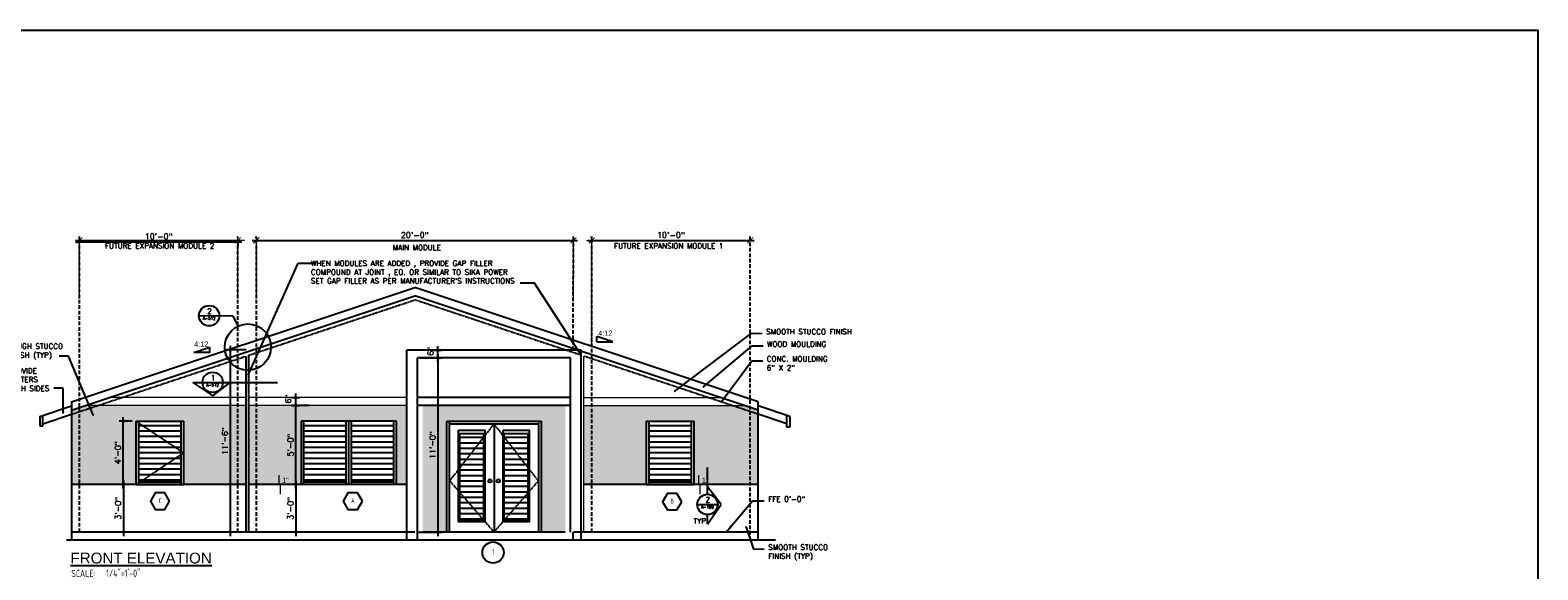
# Model space of a CAD drawing. Header units: inches. Extents: x -3803 to 30266, y -3756 to 4522.
# Tile 37 of 47: x 27056 to 28198, y 2833 to 3242. Entities that reach past the tile are written whole.
import ezdxf
from ezdxf.enums import TextEntityAlignment as Align

# ---------------------------------------------------------------- set-up
doc = ezdxf.new("R2010")
doc.units = ezdxf.units.IN
doc.header["$LTSCALE"] = 0.011
doc.header["$MEASUREMENT"] = 0
doc.header["$PDMODE"] = 1
doc.linetypes.add('DASHED', pattern=[0.75, 0.5, -0.25])
doc.layers.get('0').update_dxf_attribs({"linetype": 'CONTINUOUS'})
doc.layers.get('Defpoints').update_dxf_attribs({"linetype": 'CONTINUOUS'})
for name, color, linetype in [('a-door', 2, 'CONTINUOUS'), ('G-SYMB', 1, 'CONTINUOUS'), ('roof', 8, 'DASHED'), ('TEXT', 2, 'CONTINUOUS')]:
    doc.layers.add(name, color=color, linetype=linetype)
doc.layers.add('DIM', color=4, linetype='CONTINUOUS', lineweight=13)
doc.styles.add('LAR', font='arial.ttf', dxfattribs={"height": 0.25})
doc.styles.add('MED', font='archstyl.shx', dxfattribs={"width": 0.8, "height": 0.125})
doc.styles.add('ROMANS', font='romans.shx')
doc.styles.add('SMA', font='archstyl.shx', dxfattribs={"width": 0.8, "height": 0.0625})
doc.dimstyles.new('ANGEL', dxfattribs={"dimtxt": 4.375, "dimasz": 2, "dimexe": 3, "dimexo": 2, "dimgap": 1.5, "dimtad": 1, "dimdec": 0, "dimzin": 3, "dimdsep": 46, "dimlunit": 4, "dimtxsty": 'ROMANS', "dimblk": 'ARCHTICK', "dimcen": 0, "dimdle": 3, "dimclrd": 4, "dimclre": 4, "dimclrt": 2, "dimadec": 0, "dimazin": 0, "dimtfac": 1, "dimtdec": 0, "dimtmove": 1, "dimatfit": 3, "dimfxl": 1, "dimfrac": 2, "dimtolj": 1, "dimtzin": 0, "dimarcsym": 0})
doc.dimstyles.new('Copy of STANDARD', dxfattribs={"dimtxt": 8, "dimasz": 3, "dimexe": 3, "dimexo": 3, "dimgap": 3, "dimtad": 1, "dimrnd": 1, "dimzin": 3, "dimdsep": 46, "dimlunit": 4, "dimtxsty": 'Standard', "dimblk": 'ARCHTICK', "dimcen": 3, "dimdle": 3, "dimadec": 0, "dimazin": 0, "dimtfac": 1, "dimtix": 1, "dimtofl": 0, "dimtmove": 1, "dimatfit": 3, "dimfxl": 3, "dimtolj": 1, "dimtzin": 0, "dimlwd": -1, "dimlwe": -1, "dimarcsym": 0})

# ---------------------------------------------------------------- blocks, each defined once
blk = doc.blocks.new('_ArchTick')
at = {"color": 0, "linetype": 'ByBlock', "const_width": 0.15}
blk.add_lwpolyline([(-0.5, -0.5), (0.5, 0.5)], dxfattribs=at)
blk = doc.blocks.new('AINC-DOORID')
at = {"layer": 'G-SYMB'}
blk.add_circle((0, 0), 0.167, dxfattribs=at)
at = {"layer": 'G-SYMB', "color": 4, "linetype": 'Continuous', "style": 'SMA', "width": 0.75}
blk.add_attdef('DNUM', text='', height=0.0938, dxfattribs=at).set_placement((0.003, 0.01), align=Align.MIDDLE)
blk = doc.blocks.new('AINC-TITLE')
at = {"layer": 'G-SYMB', "color": 4, "linetype": 'Continuous', "style": 'MED', "width": 0.75}
blk.add_text('SCALE:', height=0.125, dxfattribs=at).set_placement((-0.88, -0.307))
at = {"layer": 'G-SYMB', "color": 1, "linetype": 'Continuous', "style": 'LAR'}
blk.add_attdef('%%UDRAWING-TITLE', (-0.895, -0.072), '', height=0.188, dxfattribs=at)
at = {"layer": 'G-SYMB', "color": 4, "linetype": 'Continuous', "style": 'MED', "width": 0.75}
blk.add_attdef('SCALE', (-0.277, -0.304), '', height=0.125, dxfattribs=at)
blk = doc.blocks.new('*D175')
at = {"layer": 'Defpoints', "color": 0, "ltscale": 10, "transparency": 16777216}
for p in [(27221.6, 2999.5), (27207.5, 2861.4), (27227.2, 2861.4)]:
    blk.add_point(p, dxfattribs=at)
at = {"layer": 'DIM', "color": 4, "lineweight": -2, "ltscale": 10, "transparency": 16777216}
for p, q in [((27219.6, 2999.5), (27204.5, 2999.5)), ((27207.5, 3002.5), (27207.5, 2858.4)), ((27225.2, 2861.4), (27204.5, 2861.4))]:
    blk.add_line(p, q, dxfattribs=at)
at = {"layer": 'DIM', "color": 4, "lineweight": -2, "ltscale": 10, "transparency": 16777216, "xscale": 2, "yscale": 2, "zscale": 2}
for p, rotation in [((27207.5, 2999.5), 90), ((27207.5, 2861.4), 270)]:
    blk.add_blockref('_ArchTick', p, dxfattribs=dict(at, rotation=rotation))
at = {"layer": 'DIM', "color": 2, "ltscale": 10, "transparency": 16777216, "insert": (27203.4, 2930.5), "char_height": 4.38, "attachment_point": 5, "rotation": 90, "style": 'ROMANS'}
blk.add_mtext('\\A1;11\'-6"', dxfattribs=at)
blk = doc.blocks.new('*D176')
at = {"layer": 'Defpoints', "color": 0, "ltscale": 10, "transparency": 16777216}
for p in [(27257.2, 2957.4), (27269.2, 2957.4), (27269.2, 2897.4)]:
    blk.add_point(p, dxfattribs=at)
at = {"layer": 'DIM', "color": 4, "lineweight": -2, "ltscale": 10, "transparency": 16777216}
for p, q in [((27257.2, 2894.4), (27257.2, 2960.4)), ((27267.2, 2957.4), (27254.2, 2957.4)), ((27267.2, 2897.4), (27254.2, 2897.4))]:
    blk.add_line(p, q, dxfattribs=at)
at = {"layer": 'DIM', "color": 4, "lineweight": -2, "ltscale": 10, "transparency": 16777216, "xscale": 2, "yscale": 2, "zscale": 2}
for p, rotation in [((27257.2, 2957.4), 90), ((27257.2, 2897.4), 270)]:
    blk.add_blockref('_ArchTick', p, dxfattribs=dict(at, rotation=rotation))
at = {"layer": 'DIM', "color": 2, "ltscale": 10, "transparency": 16777216, "insert": (27253.1, 2927.4), "char_height": 4.38, "attachment_point": 5, "rotation": 90, "style": 'ROMANS'}
blk.add_mtext('\\A1;5\'-0"', dxfattribs=at)
blk = doc.blocks.new('*D177')
at = {"layer": 'Defpoints', "color": 0, "ltscale": 10, "transparency": 16777216}
for p in [(27260.7, 2897.4), (27257.2, 2861.4), (27260.7, 2861.4)]:
    blk.add_point(p, dxfattribs=at)
at = {"layer": 'DIM', "color": 4, "lineweight": -2, "ltscale": 10, "transparency": 16777216}
for p, q in [((27258.7, 2897.4), (27254.2, 2897.4)), ((27257.2, 2900.4), (27257.2, 2858.4)), ((27258.7, 2861.4), (27254.2, 2861.4))]:
    blk.add_line(p, q, dxfattribs=at)
at = {"layer": 'DIM', "color": 4, "lineweight": -2, "ltscale": 10, "transparency": 16777216, "xscale": 2, "yscale": 2, "zscale": 2}
for p, rotation in [((27257.2, 2897.4), 90), ((27257.2, 2861.4), 270)]:
    blk.add_blockref('_ArchTick', p, dxfattribs=dict(at, rotation=rotation))
at = {"layer": 'DIM', "color": 2, "ltscale": 10, "transparency": 16777216, "insert": (27253.1, 2879.4), "char_height": 4.38, "attachment_point": 5, "rotation": 90, "style": 'ROMANS'}
blk.add_mtext('\\A1;3\'-0"', dxfattribs=at)
blk = doc.blocks.new('*D178')
at = {"layer": 'Defpoints', "color": 0, "ltscale": 10, "transparency": 16777216}
for p in [(27349.2, 2993.4), (27347.2, 2861.4), (27364.8, 2861.4)]:
    blk.add_point(p, dxfattribs=at)
at = {"layer": 'DIM', "color": 4, "lineweight": -2, "ltscale": 10, "transparency": 16777216}
for p, q in [((27351.2, 2993.4), (27367.8, 2993.4)), ((27364.8, 2996.4), (27364.8, 2858.4)), ((27349.2, 2861.4), (27367.8, 2861.4))]:
    blk.add_line(p, q, dxfattribs=at)
at = {"layer": 'DIM', "color": 4, "lineweight": -2, "ltscale": 10, "transparency": 16777216, "xscale": 2, "yscale": 2, "zscale": 2}
for p, rotation in [((27364.8, 2993.4), 90), ((27364.8, 2861.4), 270)]:
    blk.add_blockref('_ArchTick', p, dxfattribs=dict(at, rotation=rotation))
at = {"layer": 'DIM', "color": 2, "ltscale": 10, "transparency": 16777216, "insert": (27360.7, 2927.4), "char_height": 4.38, "attachment_point": 5, "rotation": 90, "style": 'ROMANS'}
blk.add_mtext('\\A1;11\'-0"', dxfattribs=at)
blk = doc.blocks.new('*D201')
at = {"layer": 'Defpoints', "color": 0, "ltscale": 10, "transparency": 16777216}
for p in [(27481.2, 3082.5), (27601.2, 3082.5), (27601.2, 3082.5)]:
    blk.add_point(p, dxfattribs=at)
at = {"layer": 'DIM', "color": 4, "lineweight": -2, "ltscale": 10, "transparency": 16777216}
for p, q in [((27481.2, 3084.5), (27481.2, 3085.5)), ((27601.2, 3084.5), (27601.2, 3085.5)), ((27478.2, 3082.5), (27604.2, 3082.5))]:
    blk.add_line(p, q, dxfattribs=at)
at = {"layer": 'DIM', "color": 4, "lineweight": -2, "ltscale": 10, "transparency": 16777216, "xscale": 2, "yscale": 2, "zscale": 2, "rotation": 180}
blk.add_blockref('_ArchTick', (27481.2, 3082.5), dxfattribs=at)
at = {"layer": 'DIM', "color": 4, "lineweight": -2, "ltscale": 10, "transparency": 16777216, "xscale": 2, "yscale": 2, "zscale": 2}
blk.add_blockref('_ArchTick', (27601.2, 3082.5), dxfattribs=at)
at = {"layer": 'DIM', "color": 2, "ltscale": 10, "transparency": 16777216, "insert": (27541.2, 3086.6), "char_height": 4.38, "attachment_point": 5, "style": 'ROMANS'}
blk.add_mtext('\\A1;10\'-0"', dxfattribs=at)
blk = doc.blocks.new('*D202')
at = {"layer": 'Defpoints', "color": 0, "ltscale": 10, "transparency": 16777216}
for p in [(27227.1, 3082.5), (27467.4, 3082.5), (27467.4, 3082.5)]:
    blk.add_point(p, dxfattribs=at)
at = {"layer": 'DIM', "color": 4, "lineweight": -2, "ltscale": 10, "transparency": 16777216}
for p, q in [((27227.1, 3084.5), (27227.1, 3085.5)), ((27467.4, 3084.5), (27467.4, 3085.5)), ((27224.1, 3082.5), (27470.4, 3082.5))]:
    blk.add_line(p, q, dxfattribs=at)
at = {"layer": 'DIM', "color": 4, "lineweight": -2, "ltscale": 10, "transparency": 16777216, "xscale": 2, "yscale": 2, "zscale": 2, "rotation": 180}
blk.add_blockref('_ArchTick', (27227.1, 3082.5), dxfattribs=at)
at = {"layer": 'DIM', "color": 4, "lineweight": -2, "ltscale": 10, "transparency": 16777216, "xscale": 2, "yscale": 2, "zscale": 2}
blk.add_blockref('_ArchTick', (27467.4, 3082.5), dxfattribs=at)
at = {"layer": 'DIM', "color": 2, "ltscale": 10, "transparency": 16777216, "insert": (27347.2, 3086.6), "char_height": 4.38, "attachment_point": 5, "style": 'ROMANS'}
blk.add_mtext('\\A1;20\'-0"', dxfattribs=at)
blk = doc.blocks.new('*D203')
at = {"layer": 'Defpoints', "color": 0, "ltscale": 10, "transparency": 16777216}
for p in [(27093.2, 3081.5), (27213.1, 3082.5), (27213.1, 3081.5)]:
    blk.add_point(p, dxfattribs=at)
at = {"layer": 'DIM', "color": 4, "lineweight": -2, "ltscale": 10, "transparency": 16777216}
for p, q in [((27093.2, 3083.5), (27093.2, 3084.5)), ((27090.2, 3081.5), (27216.1, 3081.5)), ((27213.1, 3080.5), (27213.1, 3078.5))]:
    blk.add_line(p, q, dxfattribs=at)
at = {"layer": 'DIM', "color": 4, "lineweight": -2, "ltscale": 10, "transparency": 16777216, "xscale": 2, "yscale": 2, "zscale": 2, "rotation": 180}
blk.add_blockref('_ArchTick', (27093.2, 3081.5), dxfattribs=at)
at = {"layer": 'DIM', "color": 4, "lineweight": -2, "ltscale": 10, "transparency": 16777216, "xscale": 2, "yscale": 2, "zscale": 2}
blk.add_blockref('_ArchTick', (27213.1, 3081.5), dxfattribs=at)
at = {"layer": 'DIM', "color": 2, "ltscale": 10, "transparency": 16777216, "insert": (27153.2, 3085.6), "char_height": 4.38, "attachment_point": 5, "style": 'ROMANS'}
blk.add_mtext('\\A1;10\'-0"', dxfattribs=at)
blk = doc.blocks.new('AINC-WINID')
at = {"layer": 'G-SYMB', "linetype": 'Continuous'}
blk.add_lwpolyline([(0.258, 20.267), (0.167, 20.423), (-0.013, 20.423), (-0.103, 20.267), (-0.013, 20.111), (0.167, 20.111)], close=True, dxfattribs=at)
at = {"layer": 'G-SYMB', "color": 4, "linetype": 'Continuous', "style": 'SMA', "width": 0.75}
blk.add_attdef('WNUM', text='', height=0.0938, dxfattribs=at).set_placement((0.079, 20.275), align=Align.MIDDLE)
blk = doc.blocks.new('*D204')
at = {"layer": 'Defpoints', "color": 0, "ltscale": 10, "transparency": 16777216}
for p in [(27135.2, 2897.6), (27126.6, 2861.4), (27135.2, 2861.4)]:
    blk.add_point(p, dxfattribs=at)
at = {"layer": 'DIM', "color": 4, "lineweight": -2, "ltscale": 10, "transparency": 16777216}
for p, q in [((27133.2, 2897.6), (27123.6, 2897.6)), ((27126.6, 2900.6), (27126.6, 2858.4)), ((27133.2, 2861.4), (27123.6, 2861.4))]:
    blk.add_line(p, q, dxfattribs=at)
at = {"layer": 'DIM', "color": 4, "lineweight": -2, "ltscale": 10, "transparency": 16777216, "xscale": 2, "yscale": 2, "zscale": 2}
for p, rotation in [((27126.6, 2897.6), 90), ((27126.6, 2861.4), 270)]:
    blk.add_blockref('_ArchTick', p, dxfattribs=dict(at, rotation=rotation))
at = {"layer": 'DIM', "color": 2, "ltscale": 10, "transparency": 16777216, "insert": (27122.5, 2879.5), "char_height": 4.38, "attachment_point": 5, "rotation": 90, "style": 'ROMANS'}
blk.add_mtext('\\A1;3\'-0"', dxfattribs=at)
blk = doc.blocks.new('*D205')
at = {"layer": 'Defpoints', "color": 0, "ltscale": 10, "transparency": 16777216}
for p in [(27126.4, 2945.6), (27135.2, 2945.6), (27135.2, 2897.6)]:
    blk.add_point(p, dxfattribs=at)
at = {"layer": 'DIM', "color": 4, "lineweight": -2, "ltscale": 10, "transparency": 16777216}
for p, q in [((27126.4, 2894.6), (27126.4, 2948.6)), ((27133.2, 2945.6), (27123.4, 2945.6)), ((27133.2, 2897.6), (27123.4, 2897.6))]:
    blk.add_line(p, q, dxfattribs=at)
at = {"layer": 'DIM', "color": 4, "lineweight": -2, "ltscale": 10, "transparency": 16777216, "xscale": 2, "yscale": 2, "zscale": 2}
for p, rotation in [((27126.4, 2945.6), 90), ((27126.4, 2897.6), 270)]:
    blk.add_blockref('_ArchTick', p, dxfattribs=dict(at, rotation=rotation))
at = {"layer": 'DIM', "color": 2, "ltscale": 10, "transparency": 16777216, "insert": (27122.3, 2921.6), "char_height": 4.38, "attachment_point": 5, "rotation": 90, "style": 'ROMANS'}
blk.add_mtext('\\A1;4\'-0"', dxfattribs=at)
blk = doc.blocks.new('*D206')
at = {"layer": 'Defpoints', "color": 0, "ltscale": 10, "transparency": 16777216}
for p in [(27359.5, 2999.4), (27359.5, 2993.4), (27364.8, 2999.4)]:
    blk.add_point(p, dxfattribs=at)
at = {"layer": 'DIM', "color": 4, "lineweight": -2, "ltscale": 10, "transparency": 16777216}
for p, q in [((27361.5, 2999.4), (27367.8, 2999.4)), ((27361.5, 2993.4), (27367.8, 2993.4)), ((27364.8, 2990.4), (27364.8, 3002.4))]:
    blk.add_line(p, q, dxfattribs=at)
at = {"layer": 'DIM', "color": 4, "lineweight": -2, "ltscale": 10, "transparency": 16777216, "xscale": 2, "yscale": 2, "zscale": 2}
for p, rotation in [((27364.8, 2999.4), 90), ((27364.8, 2993.4), 270)]:
    blk.add_blockref('_ArchTick', p, dxfattribs=dict(at, rotation=rotation))
at = {"layer": 'DIM', "color": 2, "ltscale": 10, "transparency": 16777216, "insert": (27359.1, 2998.4), "char_height": 4.38, "attachment_point": 5, "rotation": 90, "style": 'ROMANS'}
blk.add_mtext('\\A1;6"', dxfattribs=at)
blk = doc.blocks.new('*D207')
at = {"layer": 'Defpoints', "color": 0, "ltscale": 10, "transparency": 16777216}
for p in [(27251.9, 2963.4), (27257.2, 2963.4), (27251.9, 2957.4)]:
    blk.add_point(p, dxfattribs=at)
at = {"layer": 'DIM', "color": 4, "lineweight": -2, "ltscale": 10, "transparency": 16777216}
for p, q in [((27253.9, 2963.4), (27260.2, 2963.4)), ((27257.2, 2954.4), (27257.2, 2966.4)), ((27253.9, 2957.4), (27260.2, 2957.4))]:
    blk.add_line(p, q, dxfattribs=at)
at = {"layer": 'DIM', "color": 4, "lineweight": -2, "ltscale": 10, "transparency": 16777216, "xscale": 2, "yscale": 2, "zscale": 2}
for p, rotation in [((27257.2, 2963.4), 90), ((27257.2, 2957.4), 270)]:
    blk.add_blockref('_ArchTick', p, dxfattribs=dict(at, rotation=rotation))
at = {"layer": 'DIM', "color": 2, "ltscale": 10, "transparency": 16777216, "insert": (27251.4, 2962.4), "char_height": 4.38, "attachment_point": 5, "rotation": 90, "style": 'ROMANS'}
blk.add_mtext('\\A1;6"', dxfattribs=at)
blk = doc.blocks.new('typical interior floor plan')
at = {"layer": 'TEXT', "color": 9, "ltscale": 10, "annotation_type": 0, "has_hookline": 1, "hookline_direction": 0, "text_width": 86.1}
blk.add_leader([(-39.6, 113.9), (-19.6, 100.6), (1.6, 100.7)], dimstyle='Copy of STANDARD', override={"dimasz": 6, "dimtad": 0}, dxfattribs=at)

msp = doc.modelspace()

# ---------------------------------------------------------------- hatches: boundary and pattern name
at = {"ltscale": 10}
h = msp.add_hatch(dxfattribs=at)
h.set_pattern_fill('AR-SAND', color=1, scale=6)
h.set_pattern_definition([(37.5, (0, 0), (-0.37796, 11.5609426), [0, -9.12, 0, -10.2, 0, -9.75]), (7.5, (0, 0), (10.61866, 16.932876), [0, -4.92, 0, -8.22, 0, -3.15]), (327.5, (-7.38, 0), (18.684851, 0.0339543), [0, -3, 0, -10.8, 0, -14.1]), (317.5, (-7.38, 0), (18.03676, 5.266053), [0, -1.5, 0, -7.08, 0, -8.1])])
h.paths.add_polyline_path([(27341.2451179, 2897.4353276), (27341.2451179, 2957.4353276), (27221.2451179, 2957.4353276), (27221.2451179, 2897.4353276), (27260.7126581, 2897.4353276), (27261.2451179, 2945.4353276), (27333.2451179, 2945.4353276), (27333.2451179, 2897.4353276)])
h.paths.add_polyline_path([(27353.2451179, 2957.4353276), (27461.2451179, 2957.4353276), (27461.2451179, 2861.4353276), (27442.8603441, 2861.4353276), (27442.8603441, 2945.4353276), (27371.6244135, 2945.4353276), (27371.6244135, 2861.4353276), (27353.2451179, 2861.4353276)])
h.paths.add_polyline_path([(27596.7319508, 2957.4353276), (27475.2451179, 2957.4353276), (27475.2451179, 2897.4353276), (27522.7821685, 2897.4353276), (27522.7821685, 2945.4353276), (27558.7821685, 2945.4353276), (27558.7821685, 2897.4353276), (27607.2451179, 2897.4353276), (27607.2451179, 2953.9309386)])
h.paths.add_polyline_path([(27219.2451179, 2957.4353276), (27097.7582849, 2957.4353276), (27087.2451179, 2953.9309386), (27087.2451179, 2897.4353276), (27136.2451179, 2897.4353276), (27136.2451179, 2945.4353276), (27172.2451179, 2945.4353276), (27172.2451179, 2897.4353276), (27219.2451179, 2897.4353276)])
at = {"layer": 'a-door'}
h = msp.add_hatch(dxfattribs=at)
h.set_pattern_fill('LINE', color=256, scale=33)
h.set_pattern_definition([(0, (2432.356, 223.908), (0, 4.125), [])])
h.paths.add_polyline_path([(27138.2451179, 2943.2862816), (27170.2451179, 2943.2862816), (27170.2451179, 2899.4353276), (27138.2451179, 2899.4353276)])
h = msp.add_hatch(dxfattribs=at)
h.set_pattern_fill('LINE', color=256, scale=33)
h.set_pattern_definition([(0, (2642.54, 223.908), (0, 4.125), [])])
h.paths.add_polyline_path([(27295.2451179, 2945.4353276), (27263.2451179, 2945.4353276), (27263.2451179, 2899.4353276), (27295.2451179, 2899.4353276)])
h = msp.add_hatch(dxfattribs=at)
h.set_pattern_fill('LINE', color=256, scale=33)
h.set_pattern_definition([(0, (2606.54, 223.908), (0, 4.125), [])])
h.paths.add_polyline_path([(27331.2451179, 2945.4353276), (27299.2451179, 2945.4353276), (27299.2451179, 2899.4353276), (27331.2451179, 2899.4353276)])
h = msp.add_hatch(dxfattribs=at)
h.set_pattern_fill('LINE', color=256, scale=33)
h.set_pattern_definition([(0, (2689.6726, 247.908), (0, 4.125), [])])
h.paths.add_polyline_path([(27399.3045001, 2936.2561759), (27381.4479175, 2936.2561759), (27381.4479175, 2870.1114693), (27399.3045001, 2870.1114693)])
h.paths.add_polyline_path([(27432.9197264, 2936.136243), (27415.0631438, 2936.136243), (27415.0631438, 2870.1114693), (27432.9197264, 2870.1114693)])
h = msp.add_hatch(dxfattribs=at)
h.set_pattern_fill('LINE', color=256, scale=33)
h.set_pattern_definition([(0, (2818.893, 223.908), (0, 4.125), [])])
h.paths.add_polyline_path([(27524.7821685, 2943.2862816), (27556.7821685, 2943.2862816), (27556.7821685, 2899.4353276), (27524.7821685, 2899.4353276)])

# ---------------------------------------------------------------- linework, layer by layer
at = {"color": 4, "ltscale": 10}
for p, q in [((27087.2451179, 2960.255494), (27347.2451179, 3046.9221606)), ((27219.2451179, 2997.9309386), (27347.2451179, 3040.5976053)), ((27607.2451179, 2960.255494), (27347.2451179, 3046.9221606)), ((27475.2451179, 2997.9309386), (27347.2451179, 3040.5976053)), ((27087.2451179, 2953.9309386), (27219.2451179, 2997.9309386)), ((27219.2451179, 2994.768661), (27219.2451179, 2861.4353276)), ((27221.2451179, 2995.4353276), (27221.2451179, 2861.4353276)), ((27607.2451179, 2953.9309386), (27475.2451179, 2997.9309386)), ((27087.2451179, 2960.255494), (27087.2451179, 2855.4353276)), ((27465.2451179, 2963.4353276), (27349.2451179, 2963.4353276)), ((27607.2451179, 2855.4353276), (27607.2451179, 2960.255494)), ((27063.2451179, 2949.0932163), (27063.2451179, 2949.0932163)), ((27465.2451179, 2957.4353276), (27349.2451179, 2957.4353276)), ((27631.2451179, 2949.0932163), (27631.2451179, 2949.0932163)), ((27063.2451179, 2941.0363557), (27063.2451179, 2941.0363557)), ((27219.2451179, 2897.4353276), (27087.2451179, 2897.4353276)), ((27341.2451179, 2897.4353276), (27221.2451179, 2897.4353276)), ((27607.2451179, 2897.4353276), (27475.2451179, 2897.4353276)), ((27467.2451179, 2855.4353276), (27467.2451179, 2861.4353276))]:
    msp.add_line(p, q, dxfattribs=at)
at = {"color": 1, "ltscale": 10}
for p, q in [((27183.8139834, 3025.5004587), (27209.3567747, 3025.4138912)), ((27209.3008354, 3025.467182), (27213.14558, 3017.4026606)), ((27485.130085, 3005.7417364), (27485.130085, 3009.7417364)), ((27497.130085, 3005.7417364), (27485.130085, 3009.7417364)), ((27485.130085, 3005.7417364), (27497.130085, 3005.7417364)), ((27179.9446174, 2997.4828939), (27191.9446174, 3001.4828939)), ((27191.9446174, 2997.4828939), (27179.9446174, 2997.4828939)), ((27191.9446174, 2997.4828939), (27191.9446174, 3001.4828939)), ((27179.1085547, 2974.9394645), (27243.2264026, 2974.9394645)), ((27179.1085547, 2974.9394645), (27194.1547128, 2964.7273824)), ((27186.4041906, 2974.9394645), (27201.8576787, 2974.9394645)), ((27194.1547128, 2964.7273824), (27207.4627773, 2974.9394645)), ((27568.975837, 2890.105564), (27568.975837, 2910.4157012)), ((27568.975837, 2890.105564), (27568.975837, 2895.7106626)), ((27579.1879191, 2882.4025981), (27568.975837, 2895.7106626)), ((27561.249093, 2882.3788199), (27576.7025811, 2882.3788199)), ((27568.975837, 2867.35644), (27579.1879191, 2882.4025981)), ((27568.975837, 2867.35644), (27568.975837, 2874.6520759))]:
    msp.add_line(p, q, dxfattribs=at)
at = {"color": 5, "ltscale": 10}
for p, q in [((27473.2451179, 2999.4353276), (27341.2451179, 2999.4353276)), ((27341.2451179, 2855.4353276), (27341.2451179, 2999.4353276)), ((27465.2451179, 2993.4353276), (27349.2451179, 2993.4353276)), ((27349.2451179, 2855.4353276), (27349.2451179, 2993.4353276)), ((27465.2451179, 2861.4353276), (27465.2451179, 2993.4353276)), ((27473.2451179, 2855.4353276), (27473.2451179, 2999.4353276)), ((27461.2451179, 2861.4353276), (27353.2451179, 2861.4353276))]:
    msp.add_line(p, q, dxfattribs=at)
at = {"ltscale": 10}
msp.add_line((27467.2451179, 2987.4353276), (27467.2451179, 2987.4353276), dxfattribs=at)
at = {"color": 3, "ltscale": 10}
for p, q in [((27063.1290601, 2949.1650075), (27063.1834395, 2942.0609158)), ((27063.1296164, 2949.0923322), (27087.2451179, 2957.0932163)), ((27065.5113178, 2942.0787349), (27065.5098082, 2949.8820167)), ((27065.5110382, 2943.5239678), (27087.2451179, 2950.768661)), ((27631.3687419, 2949.0520083), (27607.2451179, 2957.0932163)), ((27628.9794106, 2943.5238967), (27607.2451179, 2950.768661)), ((27628.9789179, 2940.9772816), (27628.9806341, 2949.8480442)), ((27631.3687419, 2949.0520083), (27631.3067962, 2940.9594625)), ((27063.1834395, 2942.0609158), (27065.5113178, 2942.0787349)), ((27631.3067962, 2940.9594625), (27628.9789179, 2940.9772816))]:
    msp.add_line(p, q, dxfattribs=at)
at = {"color": 6, "ltscale": 10}
msp.add_line((27620.4926456, 2855.4353276), (27083.4572879, 2855.4353276), dxfattribs=at)
at = {"color": 1, "ltscale": 10}
for centre, radius in [((27191.4847882, 3025.447168), 7.7267441), ((27220.8151328, 3001.6741029), 17.4988448), ((27194.1309347, 2974.9394645), 7.7267441), ((27568.975837, 2882.3788199), 7.7267441)]:
    msp.add_circle(centre, radius, dxfattribs=at)
at = {"layer": 'a-door'}
for p, q in [((27136.2451179, 2897.4353276), (27136.2451179, 2945.4353276)), ((27136.2451179, 2945.4353276), (27172.2451179, 2945.4353276)), ((27138.2451179, 2897.4353276), (27138.2451179, 2945.4353276)), ((27170.2451179, 2897.4353276), (27170.2451179, 2945.4353276)), ((27172.2451179, 2897.4353276), (27172.2451179, 2945.4353276)), ((27333.2451179, 2945.4353276), (27261.2451179, 2945.4353276)), ((27261.2451179, 2945.4353276), (27261.2451179, 2897.4353276)), ((27263.2451179, 2897.4353276), (27263.2451179, 2945.4353276)), ((27295.2451179, 2897.4353276), (27295.2451179, 2945.4353276)), ((27297.2451179, 2897.4353276), (27297.2451179, 2945.4353276)), ((27297.2451179, 2897.4353276), (27297.2451179, 2945.4353276)), ((27299.2451179, 2897.4353276), (27299.2451179, 2945.4353276)), ((27331.2451179, 2897.4353276), (27331.2451179, 2945.4353276)), ((27333.2451179, 2945.4353276), (27333.2451179, 2897.4353276)), ((27522.7821685, 2897.4353276), (27522.7821685, 2945.4353276)), ((27522.7821685, 2945.4353276), (27558.7821685, 2945.4353276)), ((27524.7821685, 2897.4353276), (27524.7821685, 2945.4353276)), ((27556.7821685, 2897.4353276), (27556.7821685, 2945.4353276)), ((27558.7821685, 2897.4353276), (27558.7821685, 2945.4353276)), ((27136.2451179, 2897.4353276), (27172.2451179, 2897.4353276)), ((27138.2451179, 2899.4353276), (27170.2451179, 2899.4353276)), ((27263.2451179, 2899.4353276), (27295.2451179, 2899.4353276)), ((27299.2451179, 2899.4353276), (27331.2451179, 2899.4353276)), ((27522.7821685, 2897.4353276), (27558.7821685, 2897.4353276)), ((27524.7821685, 2899.4353276), (27556.7821685, 2899.4353276))]:
    msp.add_line(p, q, dxfattribs=at)
at = {"layer": 'a-door', "color": 2, "linetype": 'Continuous', "lineweight": -3}
for p, q in [((27371.6244135, 2945.4353276), (27442.8603441, 2945.4353276)), ((27371.6298916, 2861.4353276), (27371.6298916, 2945.4353276)), ((27373.6298916, 2861.4353276), (27373.6298916, 2945.4353276)), ((27373.6298916, 2943.4353276), (27440.8603441, 2943.4353276)), ((27407.2451179, 2943.4353276), (27407.2451179, 2861.4353276)), ((27440.8603441, 2945.4353276), (27440.8603441, 2861.4353276)), ((27442.8603441, 2945.4353276), (27442.8603441, 2861.4353276))]:
    msp.add_line(p, q, dxfattribs=at)
for points in [[(27380.4479175, 2938.6096373), (27400.3045001, 2938.6096373), (27400.3045001, 2869.1114693), (27380.4479175, 2869.1114693)], [(27381.4479175, 2936.2561759), (27399.3045001, 2936.2561759), (27399.3045001, 2870.1114693), (27381.4479175, 2870.1114693)], [(27414.0631438, 2938.7714285), (27433.9197264, 2938.7714285), (27433.9197264, 2869.1114693), (27414.0631438, 2869.1114693)], [(27415.0631438, 2936.136243), (27432.9197264, 2936.136243), (27432.9197264, 2870.1114693), (27415.0631438, 2870.1114693)]]:
    msp.add_lwpolyline(points, close=True, dxfattribs=at)
for centre in [(27404.1787434, 2900.2269846), (27410.5574656, 2900.2269846)]:
    msp.add_circle(centre, 1.3187073, dxfattribs=at)
at = {"layer": 'Defpoints', "ltscale": 10}
msp.add_lwpolyline([(26234.5080867, 3241.8957062), (28197.926591, 3241.8957062), (28197.926591, 184.7981224), (26234.5080867, 182.4597098)], close=True, dxfattribs=at)
at = {"layer": 'DIM', "color": 4, "ltscale": 10}
for p, q in [((27093.2451179, 3038.5534463), (27093.2451179, 3085.5092873)), ((27213.2451179, 3038.5534463), (27213.2451179, 3085.5092873)), ((27227.2451179, 3038.5534463), (27227.2451179, 3085.5092873)), ((27467.3791707, 3038.5411529), (27467.3791707, 3085.4969939)), ((27481.2328245, 3038.5411529), (27481.2328245, 3085.4969939)), ((27481.2451179, 3002.4353276), (27481.2451179, 3085.4969939)), ((27218.2451179, 3082.5092873), (27090.2451179, 3082.5092873)), ((27224.0987716, 3082.5092873), (27470.3914641, 3082.5092873)), ((27477.289153, 3082.4969939), (27604.2751841, 3082.4969939)), ((27473.2451179, 2861.4353276), (27473.2451179, 2995.4353276)), ((27475.2451179, 2861.4353276), (27475.2451179, 2994.768661)), ((27219.2451179, 2963.4353276), (27115.7582849, 2963.4353276)), ((27341.2451179, 2963.4353276), (27221.2451179, 2963.4353276)), ((27475.2451179, 2963.4353276), (27578.7319508, 2963.4353276)), ((27219.2451179, 2957.4353276), (27097.7582849, 2957.4353276)), ((27341.2451179, 2957.4353276), (27221.2451179, 2957.4353276)), ((27475.2451179, 2957.4353276), (27596.7319508, 2957.4353276))]:
    msp.add_line(p, q, dxfattribs=at)
at = {"layer": 'DIM', "ltscale": 10}
for p, q in [((27244.4955584, 2897.4353276), (27244.4955584, 2904.6039474)), ((27562.4977761, 2897.4353276), (27562.4977761, 2904.6039474)), ((27245.4955584, 2890.2667079), (27245.4955584, 2897.4353276)), ((27563.4977761, 2890.2667079), (27563.4977761, 2897.4353276))]:
    msp.add_line(p, q, dxfattribs=at)
at = {"layer": 'roof', "ltscale": 500}
for p, q in [((27093.2451179, 2861.4353276), (27093.2451179, 3085.5092873)), ((27213.2451179, 2861.4353276), (27213.2451179, 3085.5092873)), ((27227.2451179, 2861.4353276), (27227.2451179, 3085.5092873)), ((27467.2451179, 2999.4353276), (27467.3791707, 3085.4969939)), ((27481.2451179, 2861.4353276), (27481.2451179, 3085.4969939)), ((27601.2451179, 2855.4353276), (27601.2451179, 3085.2021239))]:
    msp.add_line(p, q, dxfattribs=at)
at = {"layer": 'roof', "ltscale": 53}
for p, q in [((27221.2451179, 2995.4353276), (27347.2451179, 3037.4353276)), ((27473.2451179, 2995.4353276), (27347.2451179, 3037.4353276)), ((27087.2451179, 2950.768661), (27219.2451179, 2994.768661)), ((27607.2451179, 2950.768661), (27475.2451179, 2994.768661)), ((27407.2451179, 2943.4353276), (27373.6298916, 2900.3530241)), ((27440.8603441, 2900.2143332), (27407.2451179, 2943.4353276)), ((27373.6298916, 2900.3530241), (27407.2451179, 2861.4353276)), ((27407.2451179, 2861.4353276), (27440.8603441, 2900.2143332)), ((27347.2451179, 2861.4353276), (27087.2451179, 2861.4353276)), ((27607.2451179, 2861.4353276), (27467.2451179, 2861.4353276))]:
    msp.add_line(p, q, dxfattribs=at)
msp.add_lwpolyline([(27136.2451179, 2945.4353276), (27172.2451179, 2921.4353276), (27136.2451179, 2897.4353276)], dxfattribs=at)

# ---------------------------------------------------------------- block references
msp.add_blockref('typical interior floor plan', (26973.8675674, 2741.3570161))
for name, p, xscale, yscale, zscale, values in [('AINC-WINID', (27151.1365449, 2069.7202612), 40.22379667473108, 40.22379667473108, 40.22379667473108, {'WNUM': 'C'}), ('AINC-WINID', (27297.1365449, 2069.7202612), 40.22379667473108, 40.22379667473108, 40.22379667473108, {'WNUM': 'A'}), ('AINC-WINID', (27539.1365449, 2069.2570961), 40.22379667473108, 40.22379667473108, 40.22379667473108, {'WNUM': 'B'}), ('AINC-DOORID', (27406.5129599, 2845.9555625), 48.29248555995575, 48.29248555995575, 48.29248555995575, {'DNUM': '1'})]:
    msp.add_blockref(name, p, dxfattribs=dict(xscale=xscale, yscale=yscale, zscale=zscale)).add_auto_attribs(values)
at = {"layer": 'DIM', "color": 4, "ltscale": 10, "xscale": 4.5, "yscale": 4.5, "zscale": 4.5, "rotation": 180}
for p in [(27093.2451179, 3082.5092873), (27213.0987716, 3082.5092873), (27227.0987716, 3082.5092873)]:
    msp.add_blockref('_ArchTick', p, dxfattribs=at)
at = {"layer": 'DIM', "color": 4, "ltscale": 10, "xscale": 4.5, "yscale": 4.5, "zscale": 4.5}
for p in [(27213.2451179, 3082.5092873), (27227.2451179, 3082.5092873), (27467.3914641, 3082.5092873), (27481.2451179, 3082.5092873), (27601.2751841, 3082.4969939)]:
    msp.add_blockref('_ArchTick', p, dxfattribs=at)
at = {"layer": 'DIM', "xscale": 43.66204933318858, "yscale": 43.66204933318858, "zscale": 43.66204933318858}
msp.add_blockref('AINC-TITLE', (27125.5038244, 2840.7875046), dxfattribs=at).add_auto_attribs({'%%UDRAWING-TITLE': '%%UFRONT ELEVATION', 'SCALE': '1/4"=1\'-0"'})

# ---------------------------------------------------------------- texts
at = {"layer": 'TEXT', "color": 2}
for s, insert, char_height, width, attachment_point in [('{\\Fromans|c0;FUTURE EXPANSION MODULE 2}', (27112.5506138, 3080.4395695), 4.000692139, 137.254255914, 1), ('{\\Fromans|c0;MAIN MODULE}', (27330.4847623, 3079.0704553), 4.000692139, 137.254255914, 1), ('{\\Fromans|c0;FUTURE EXPANSION MODULE 1}', (27498.1615845, 3080.3536383), 4.000692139, 137.254255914, 1), ("{\\Fromans|c0;WHEN MODULES ARE ADDED , PROVIDE GAP FILLER COMPOUND AT JOINT , EQ. OR SIMILAR TO SIKA POWER SET GAP FILLER AS PER MANUFACTURER'S INSTRUCTIONS}", (27268.5817384, 3067.1439793), 4.0006921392, 171.070528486, 1), ('{\\Fromans|c0;2}', (27190.0462791, 3030.8844545), 4.000692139, 137.254255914, 1), ('{\\Fromans|c0;A-512}', (27186.6104421, 3024.5565839), 2.159637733, 74.092047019, 1), ('{\\Fromans|c0;SMOOTH STUCCO FINISH}', (27613.4153101, 3015.3505653), 4.000692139, 137.254255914, 1), ('{\\Fromans|c0;ROUGH STUCCO\\PFINISH (TYP)}', (27038.5803768, 3004.2782728), 4.000692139, 137.254255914, 1), ('{\\fTechnic|b0|i0|c2|p2;4:12}', (27180.1547468, 3005.940066), 4.000692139, 137.254255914, 1), ('{\\fTechnic|b0|i0|c2|p2;4:12}', (27496.9199556, 3014.1989084), 4.000692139, 137.254255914, 3), ('{\\Fromans|c0;WOOD MOULDING}', (27614.0369019, 3005.9192172), 4.000692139, 137.254255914, 1), ('{\\Fromans|c0;CONC. MOULDING\\P6" X 2"}', (27613.834314, 2994.6801332), 4.000692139, 137.254255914, 1), ('\\pxql;{\\Fromans|c0;PROVIDE\\PGUTTERS\\PBOTH SIDES}', (27175.909856, 2985.7080835), 4.000692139, 137.254255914, 3), ('{\\Fromans|c0;A-512}', (27189.2565886, 2974.0488804), 2.159637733, 74.092047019, 1), ('{\\Fromans|c0;1}', (27192.6924256, 2980.376751), 4.000692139, 137.254255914, 1), ('{\\fTechnic|b0|i0|c2|p2;1"}', (27246.7534481, 2902.6860259), 4.000692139, 137.254255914, 1), ('{\\fTechnic|b0|i0|c2|p2;1"}', (27564.7556657, 2902.6860259), 4.000692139, 137.254255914, 1), ('{\\Fromans|c0;A-100}', (27564.101491, 2881.4882359), 2.159637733, 74.092047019, 1), ('{\\Fromans|c0;Z}', (27567.537328, 2887.8161065), 4.000692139, 137.254255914, 1), ('{\\Fromans|c0;FFE 0\'-0"}', (27614.9194512, 2888.4859339), 4.000692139, 137.254255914, 1), ('{\\Fromans|c0;TYP}', (27558.3375899, 2871.8229285), 4.000692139, 137.254255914, 1), ('{\\Fromans|c0;SMOOTH STUCCO\\PFINISH (TYP)}', (27614.9741511, 2851.918757), 4.000692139, 137.254255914, 1)]:
    msp.add_mtext(s, dxfattribs=dict(at, insert=insert, char_height=char_height, width=width, attachment_point=attachment_point))

# ---------------------------------------------------------------- dimensions: what is measured, and where the dimension line sits
at = {"layer": 'DIM', "ltscale": 10}
for base, p1, p2, picture, middle in [((27213.0987716, 3081.4794165), (27093.2451179, 3081.4794165), (27213.0987716, 3082.5092873), '*D203', (27153.1719447, 3085.5835832)), ((27467.3791707, 3082.5092873), (27227.0987716, 3082.5092873), (27467.3791707, 3082.5092873), '*D202', (27347.2389712, 3086.613454)), ((27601.2451179, 3082.4969939), (27481.2451179, 3082.4969939), (27601.2451179, 3082.4969939), '*D201', (27541.2451179, 3086.6011606))]:
    dim = msp.add_linear_dim(base=base, p1=p1, p2=p2, dimstyle='ANGEL', dxfattribs=at)
    dim.commit()
    dim.dimension.update_dxf_attribs({"geometry": picture, "text_midpoint": middle})
for base, p1, p2, picture, middle in [((27207.4627773, 2861.4353276), (27221.5609148, 2999.5464321), (27227.2451179, 2861.4353276), '*D175', (27203.3586106, 2930.4908799)), ((27364.797415, 2861.4353276), (27349.2451179, 2993.4353276), (27347.2451179, 2861.4353276), '*D178', (27360.6932483, 2927.4353276)), ((27257.1544551, 2957.4353276), (27269.2193746, 2897.4353276), (27269.2193746, 2957.4353276), '*D176', (27253.0502884, 2927.4353276)), ((27126.4110864, 2945.644906), (27135.2451179, 2897.644906), (27135.2451179, 2945.644906), '*D205', (27122.3069197, 2921.644906)), ((27126.5545673, 2861.4353276), (27135.2451179, 2897.644906), (27135.2451179, 2861.4353276), '*D204', (27122.4504007, 2879.5401168)), ((27257.1544551, 2861.4353276), (27260.7126581, 2897.4353276), (27260.7126581, 2861.4353276), '*D177', (27253.0502884, 2879.4353276))]:
    dim = msp.add_linear_dim(base=base, p1=p1, p2=p2, angle=90, dimstyle='ANGEL', dxfattribs=at)
    dim.commit()
    dim.dimension.update_dxf_attribs({"geometry": picture, "text_midpoint": middle})
for base, p1, p2, picture, middle in [((27364.8168951, 2999.4353276), (27359.5212664, 2993.4353276), (27359.5212664, 2999.4353276), '*D206', (27363.181006, 2998.3947026)), ((27257.1544551, 2963.4353276), (27251.8588265, 2957.4353276), (27251.8588265, 2963.4353276), '*D207', (27255.518566, 2962.3947026))]:
    dim = msp.add_linear_dim(base=base, p1=p1, p2=p2, angle=90, dimstyle='ANGEL', dxfattribs=at)
    dim.commit()
    dim.dimension.update_dxf_attribs({"geometry": picture, "text_midpoint": middle, "dimtype": 160})

# ---------------------------------------------------------------- leaders
at = {"layer": 'TEXT', "color": 9, "ltscale": 10, "annotation_type": 0, "has_hookline": 1, "hookline_direction": 0, "horizontal_direction": (-1, 0, 0)}
msp.add_leader([(27221.0906399, 2980.459447), (27258.9723049, 3065.2750283), (27270.022481, 3065.2750283)], dimstyle='Copy of STANDARD', override={"dimasz": 6, "dimtad": 0}, dxfattribs=at)
at = {"layer": 'TEXT', "color": 9, "ltscale": 10, "annotation_type": 0, "has_hookline": 1, "hookline_direction": 0}
msp.add_leader([(27473.2451179, 2995.4353276), (27438.0189396, 3050.0909904), (27426.9687634, 3050.0909904)], dimstyle='Copy of STANDARD', override={"dimasz": 6, "dimtad": 0}, dxfattribs=at)
for points, override, text_width in [([(27544.1817937, 2968.2089383), (27602.135314, 3011.9794924), (27610.4153101, 3012.1024467)], {"dimasz": 6, "dimtad": 0, "dimldrblk": 'DotSmall'}, 72.583986), ([(27103.6333303, 2950.2861124), (27084.9572744, 2994.8596271), (27077.965797, 2994.8596271)], {"dimasz": 6, "dimtad": 0, "dimldrblk": 'DotSmall'}, 46.4842325), ([(27566.0386416, 2971.5053344), (27602.7569058, 3002.5481443), (27611.0369019, 3002.6710986)], {"dimasz": 6, "dimtad": 0, "dimldrblk": 'DotSmall'}, 49.9133972), ([(27579.8916309, 2960.7360093), (27602.5543179, 2991.3090603), (27610.834314, 2991.186106)], {"dimasz": 6, "dimtad": 0, "dimldrblk": 'DotSmall'}, 51.0564521), ([(27080.9533145, 2951.9141401), (27080.9061231, 2970.4186034), (27073.9146457, 2970.4186034)], {"dimasz": 6, "dimtad": 0, "dimldrblk": 'DotSmall'}, 46.4842325), ([(27583.1546109, 2861.4353276), (27603.1122939, 2885.2426338), (27611.9194512, 2885.2378153)], {"dimasz": 6, "dimtad": 0}, 30.4814639), ([(27598.1989, 2865.1837092), (27603.694155, 2848.5476841), (27611.9741511, 2848.6706384)], {"dimasz": 6, "dimtad": 0, "dimldrblk": 'DotSmall'}, 50.1039063)]:
    msp.add_leader(points, dimstyle='Copy of STANDARD', override=override, dxfattribs=dict(at, text_width=text_width))

doc.saveas('drawing.dxf')
